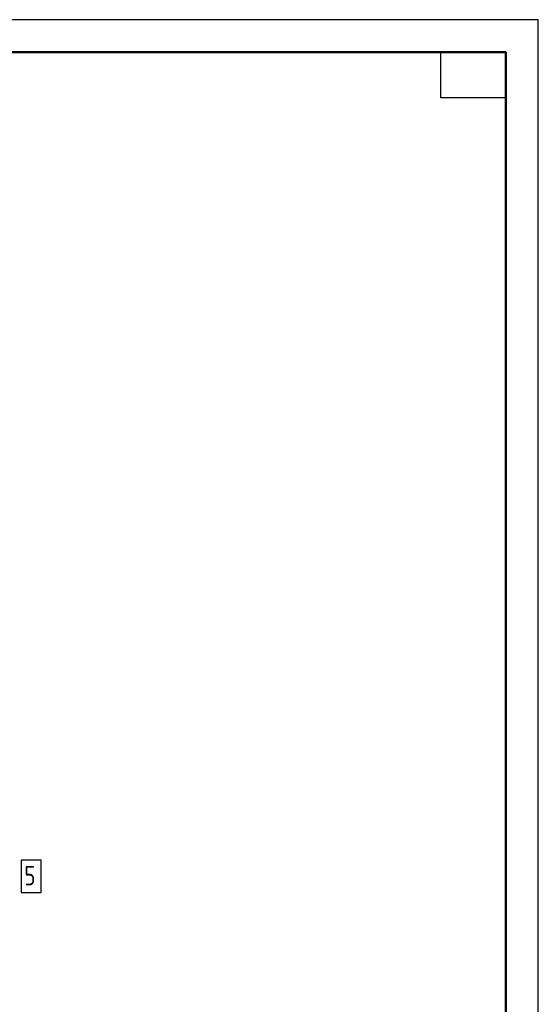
# Model space of a CAD drawing. Header units: millimetres. Extents: x 0 to 50400, y 0 to 35640.
# Tile 10 of 10: x 40839 to 50400, y 17507 to 35640. Entities that reach past the tile are written whole.
import ezdxf

# ---------------------------------------------------------------- set-up
doc = ezdxf.new("R2010")
doc.units = ezdxf.units.MM
doc.linetypes.add('______2', pattern=[324, 240, -84])
doc.layers.add('Standard', color=7, linetype='Continuous', lineweight=25)
doc.layers.add('Поперечное армирование AW фон', color=7, linetype='______2', lineweight=13, true_color=0xa0a0a0)
doc.styles.add('ISOCPEUR', font='txt')

msp = doc.modelspace()

# ---------------------------------------------------------------- linework, layer by layer
at = {"layer": 'Standard', "color": 7, "linetype": 'Continuous', "lineweight": 35, "transparency": 33554687}
for p, q in [((49800, 33120), (49800, 24600)), ((49800, 32640), (49800, 24120))]:
    msp.add_line(p, q, dxfattribs=at)
at = {"layer": 'Standard', "color": 7, "linetype": 'Continuous', "lineweight": 50, "transparency": 33554687}
msp.add_line((49800, 32520), (49800, 27840), dxfattribs=at)
at = {"layer": 'Standard', "color": 7, "linetype": 'Continuous', "lineweight": 25, "transparency": 33554687}
for points in [[(0, 0), (50400, 0), (50400, 35640), (0, 35640), (0, 0)], [(49800, 35040), (49800, 34200), (48600, 34200), (48600, 35040), (49800, 35040)]]:
    msp.add_lwpolyline(points, close=True, dxfattribs=at)
at = {"layer": 'Standard', "color": 7, "linetype": 'Continuous', "lineweight": 50, "transparency": 33554687}
msp.add_lwpolyline([(2400, 35040), (49800, 35040), (49800, 600), (2400, 600), (2400, 35040)], close=True, dxfattribs=at)
at = {"layer": 'Поперечное армирование AW фон', "color": 7, "linetype": 'Continuous', "lineweight": 25, "transparency": 33554687}
msp.add_lwpolyline([(40865, 19564), (41237, 19564), (41237, 20164), (40865, 20164), (40865, 19564)], dxfattribs=at)

# ---------------------------------------------------------------- texts
at = {"layer": 'Поперечное армирование AW фон', "color": 7, "linetype": 'Continuous', "lineweight": 13, "transparency": 33554687, "insert": (40925, 19696), "char_height": 360, "width": 391.69, "attachment_point": 7, "style": 'ISOCPEUR'}
msp.add_mtext('\\W0.78;5', dxfattribs=at)

doc.saveas('drawing.dxf')
